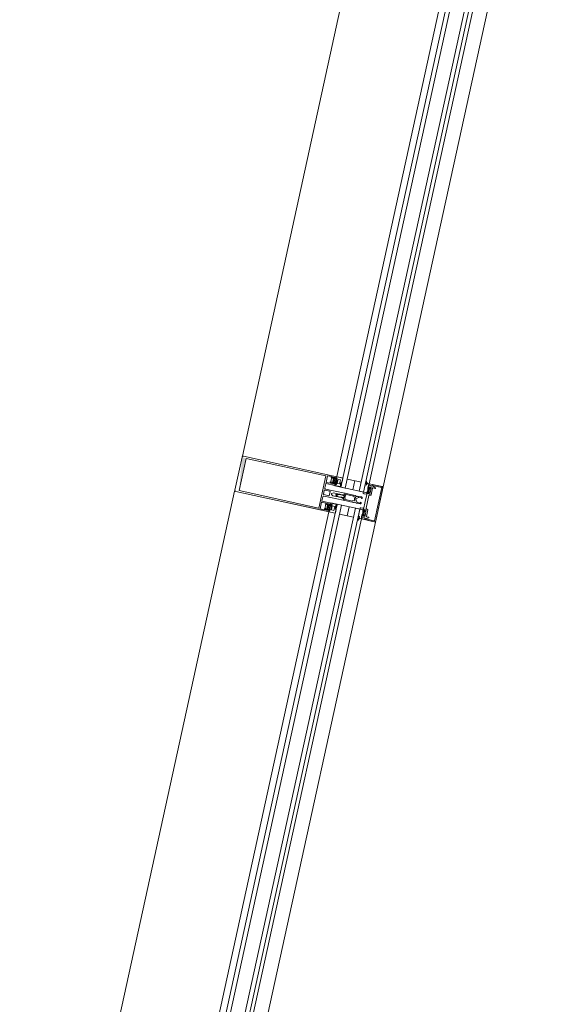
# Model space of a CAD drawing. Header units: metres. Extents: x 233012 to 233264, y 553571 to 554014.
# Tile 248 of 256: x 233199.387 to 233200.137, y 553848.765 to 553850.131. Entities that reach past the tile are written whole.
import ezdxf

# ---------------------------------------------------------------- set-up
doc = ezdxf.new("R2010")
doc.units = ezdxf.units.M
for name, color, linetype, lineweight in [('A-NL$1A_detailuitwerking', 252, 'Continuous', 5), ('A-NL$1B_3D-modellen_algemeen', 252, 'Continuous', 5), ('A-NL30_stijlen_dorpels-pui', 252, 'Continuous', 5), ('A-NL38_vlakvullingen-pui', 252, 'Continuous', 5)]:
    doc.layers.add(name, color=color, linetype=linetype, lineweight=lineweight)

# ---------------------------------------------------------------- blocks, each defined once
blk = doc.blocks.new('NLRS_21_CWP_dubbele beglazing_gen_mie - dubbele beglazing_gen-2812561-01_Situatie')
at = {"layer": 'A-NL38_vlakvullingen-pui'}
for p, q in [((0.588, 0.032), (-0.588, 0.032)), ((-0.588, 0.032), (-0.588, 0.026)), ((0.588, 0.026), (0.588, 0.032)), ((-0.588, 0.026), (0.588, 0.026)), ((0.588, 0.006), (-0.588, 0.006)), ((-0.588, 0.006), (-0.588, 0)), ((-0.588, 0), (0.588, 0)), ((0.588, 0), (0.588, 0.006))]:
    blk.add_line(p, q, dxfattribs=at)
blk = doc.blocks.new('Rectangular Mullion - NLRS_31_CWM_vliesgevelprofiel bxh 50x200_gen_mie-6786619-01_Situatie')
at = {"layer": 'A-NL30_stijlen_dorpels-pui'}
for p, q in [((233206.1682, 553846.5686), (233205.0447, 553846.8144)), ((233205.0405, 553846.7949), (233206.1639, 553846.549)), ((233205.0306, 553846.7499), (233206.154, 553846.5041)), ((233205.002, 553846.619), (233206.1254, 553846.3732)), ((233206.1615, 553846.5383), (233206.1573, 553846.5187)), ((233206.156, 553846.5129), (233206.1541, 553846.5043))]:
    blk.add_line(p, q, dxfattribs=at)
blk = doc.blocks.new('Rectangular Mullion - vliesgevelprofiel_gen_bxh200x50-V58-01_Situatie')
at = {"layer": 'A-NL30_stijlen_dorpels-pui'}
h = blk.add_hatch(color=256, dxfattribs=at)
h.paths.add_polyline_path([(-0.025, 0.0408), (-0.0235, 0.0538), (-0.025, 0.1735)])
h.paths.add_polyline_path([(0.0229, 0.1692), (0.0235, 0.175), (-0.0229, 0.1692)])
at = {"layer": 'A-NL$1A_detailuitwerking'}
for p, q in [((-0.025, 0.1735), (-0.025, 0.0408)), ((0.0235, 0.175), (-0.0235, 0.175)), ((-0.0229, 0.0561), (-0.0229, 0.1692)), ((-0.0229, 0.1692), (0.0229, 0.1692)), ((0.0229, 0.1692), (0.0229, 0.0561)), ((0.025, 0.0408), (0.025, 0.1735)), ((0.0229, 0.0561), (-0.0229, 0.0561)), ((-0.0235, 0.0481), (-0.0235, 0.0538)), ((-0.0235, 0.0538), (-0.0141, 0.0538)), ((-0.0217, 0.0481), (-0.0235, 0.0481)), ((-0.0235, 0.0422), (-0.0235, 0.0449)), ((-0.0235, 0.0449), (-0.0141, 0.0449)), ((-0.0217, 0.0422), (-0.0235, 0.0422)), ((-0.0231, 0.0408), (-0.0217, 0.0422)), ((-0.0229, 0.0469), (-0.0217, 0.0481)), ((-0.0218, 0.0445), (-0.0226, 0.0435)), ((-0.0212, 0.0472), (-0.0222, 0.0461)), ((-0.0212, 0.0417), (-0.0212, 0.0429)), ((-0.0207, 0.0434), (-0.0197, 0.0434)), ((-0.0198, 0.0412), (-0.0207, 0.0412)), ((-0.0171, 0.0475), (-0.0205, 0.0475)), ((-0.0176, 0.044), (-0.02, 0.044)), ((-0.0192, 0.0427), (-0.0198, 0.0412)), ((-0.0178, 0.0412), (-0.0184, 0.0427)), ((-0.0179, 0.0434), (-0.0169, 0.0434)), ((-0.0169, 0.0412), (-0.0178, 0.0412)), ((-0.0154, 0.0461), (-0.0164, 0.0472)), ((-0.0164, 0.0429), (-0.0164, 0.0417)), ((-0.0141, 0.0481), (-0.0159, 0.0481)), ((-0.0159, 0.0481), (-0.0147, 0.0469)), ((-0.0141, 0.0422), (-0.0159, 0.0422)), ((-0.0159, 0.0422), (-0.0145, 0.0408)), ((-0.015, 0.0435), (-0.0158, 0.0445)), ((-0.0141, 0.0538), (-0.0141, 0.0481)), ((-0.0141, 0.0449), (-0.0141, 0.0422)), ((-0.0126, 0.0413), (-0.0126, 0.0533)), ((-0.0121, 0.0538), (-0.0065, 0.0538)), ((-0.005, 0.0523), (-0.005, 0.0253)), ((-0.0032, 0.0459), (-0.0032, 0.0533)), ((-0.0027, 0.0538), (0.0027, 0.0538)), ((0.0027, 0.0454), (-0.0027, 0.0454)), ((-0.002, 0.0406), (-0.0009, 0.0426)), ((0.0009, 0.0426), (0.002, 0.0406)), ((0.0032, 0.0533), (0.0032, 0.0459)), ((0.005, 0.0253), (0.005, 0.0523)), ((0.0065, 0.0538), (0.0121, 0.0538)), ((0.0126, 0.0533), (0.0126, 0.0413)), ((0.0141, 0.0481), (0.0141, 0.0538)), ((0.0141, 0.0538), (0.0235, 0.0538)), ((0.0159, 0.0481), (0.0141, 0.0481)), ((0.0141, 0.0422), (0.0141, 0.0449)), ((0.0141, 0.0449), (0.0235, 0.0449)), ((0.0159, 0.0422), (0.0141, 0.0422)), ((0.0145, 0.0408), (0.0159, 0.0422)), ((0.0147, 0.0469), (0.0159, 0.0481)), ((0.0158, 0.0445), (0.015, 0.0435)), ((0.0164, 0.0472), (0.0154, 0.0461)), ((0.0164, 0.0417), (0.0164, 0.0429)), ((0.0169, 0.0434), (0.0179, 0.0434)), ((0.0178, 0.0412), (0.0169, 0.0412)), ((0.0205, 0.0475), (0.0171, 0.0475)), ((0.02, 0.044), (0.0176, 0.044)), ((0.0184, 0.0427), (0.0178, 0.0412)), ((0.0198, 0.0412), (0.0192, 0.0427)), ((0.0197, 0.0434), (0.0207, 0.0434)), ((0.0207, 0.0412), (0.0198, 0.0412)), ((0.0222, 0.0461), (0.0212, 0.0472)), ((0.0212, 0.0429), (0.0212, 0.0417)), ((0.0235, 0.0481), (0.0217, 0.0481)), ((0.0217, 0.0481), (0.0229, 0.0469)), ((0.0235, 0.0422), (0.0217, 0.0422)), ((0.0217, 0.0422), (0.0231, 0.0408)), ((0.0226, 0.0435), (0.0218, 0.0445)), ((0.0235, 0.0538), (0.0235, 0.0481)), ((0.0235, 0.0449), (0.0235, 0.0422)), ((-0.025, 0.0408), (-0.0231, 0.0408)), ((-0.0236, 0.0408), (-0.025, 0.0408)), ((-0.025, 0.0408), (-0.025, 0.0329)), ((-0.025, 0.0329), (-0.0245, 0.032)), ((-0.0245, 0.032), (-0.0197, 0.032)), ((-0.0229, 0.0401), (-0.0236, 0.0408)), ((-0.0219, 0.0408), (-0.023, 0.0408)), ((-0.0216, 0.0401), (-0.0229, 0.0401)), ((-0.0228, 0.0402), (-0.0214, 0.0401)), ((-0.0216, 0.0384), (-0.016, 0.0384)), ((-0.0216, 0.0349), (-0.0216, 0.0384)), ((-0.016, 0.0349), (-0.0216, 0.0349)), ((-0.0197, 0.032), (-0.0189, 0.0334)), ((-0.0157, 0.0331), (-0.017, 0.0336)), ((-0.0167, 0.0343), (-0.0143, 0.0332)), ((-0.0161, 0.0402), (-0.0147, 0.0402)), ((-0.016, 0.0384), (-0.016, 0.0349)), ((-0.0146, 0.0389), (-0.0158, 0.0401)), ((-0.0126, 0.0408), (-0.0157, 0.0408)), ((-0.0135, 0.0329), (-0.0157, 0.0331)), ((-0.0145, 0.0408), (-0.0131, 0.0408)), ((-0.0143, 0.0332), (-0.0126, 0.0332)), ((-0.0137, 0.032), (-0.0129, 0.032)), ((-0.0126, 0.0332), (-0.0126, 0.0408)), ((-0.0025, 0.0267), (-0.002, 0.0283)), ((-0.002, 0.0283), (-0.002, 0.0406)), ((-0.0009, 0.0363), (-0.0019, 0.0346)), ((-0.0013, 0.0338), (-0.0004, 0.0354)), ((0.0004, 0.0353), (0.0013, 0.0338)), ((0.0019, 0.0346), (0.0009, 0.0363)), ((0.002, 0.0406), (0.002, 0.0283)), ((0.002, 0.0283), (0.0025, 0.0267)), ((0.0157, 0.0408), (0.0126, 0.0408)), ((0.0126, 0.0408), (0.0126, 0.0332)), ((0.0126, 0.0332), (0.0143, 0.0332)), ((0.0129, 0.032), (0.0137, 0.032)), ((0.0131, 0.0408), (0.0145, 0.0408)), ((0.0157, 0.0331), (0.0135, 0.0329)), ((0.0143, 0.0332), (0.0167, 0.0343)), ((0.0158, 0.0401), (0.0146, 0.0389)), ((0.0147, 0.0402), (0.0161, 0.0402)), ((0.017, 0.0336), (0.0157, 0.0331)), ((0.016, 0.0349), (0.016, 0.0384)), ((0.016, 0.0384), (0.0216, 0.0384)), ((0.0216, 0.0349), (0.016, 0.0349)), ((0.0189, 0.0334), (0.0197, 0.032)), ((0.0197, 0.032), (0.0245, 0.032)), ((0.0214, 0.0401), (0.0228, 0.0402)), ((0.0229, 0.0401), (0.0216, 0.0401)), ((0.0216, 0.0384), (0.0216, 0.0349)), ((0.023, 0.0408), (0.0219, 0.0408)), ((0.0236, 0.0408), (0.0229, 0.0401)), ((0.0231, 0.0408), (0.025, 0.0408)), ((0.025, 0.0408), (0.0236, 0.0408)), ((0.0245, 0.032), (0.025, 0.0329)), ((0.025, 0.0329), (0.025, 0.0408)), ((-0.0034, 0.0248), (-0.005, 0.0248)), ((-0.005, 0.0248), (-0.005, 0.0107)), ((-0.0045, 0.0248), (-0.0035, 0.0248)), ((-0.0035, 0.0119), (-0.0035, 0.0228)), ((-0.003, 0.0233), (-0.0017, 0.0233)), ((-0.0025, 0.0258), (-0.0025, 0.0267)), ((-0.0017, 0.0233), (-0.0005, 0.024)), ((0.0005, 0.024), (0.0017, 0.0233)), ((0.0017, 0.0233), (0.003, 0.0233)), ((0.0025, 0.0267), (0.0025, 0.0258)), ((0.005, 0.0248), (0.0034, 0.0248)), ((0.0035, 0.0248), (0.0045, 0.0248)), ((0.0035, 0.0228), (0.0035, 0.0119)), ((0.005, 0.0107), (0.005, 0.0248)), ((-0.0217, 0), (-0.0227, -0.0018)), ((-0.0105, 0), (-0.0217, 0)), ((-0.0099, -0.0011), (-0.0105, 0)), ((-0.0037, 0.0075), (-0.005, 0.0069)), ((-0.005, 0.0069), (-0.005, 0.0011)), ((-0.0048, 0.0098), (-0.0037, 0.0075)), ((-0.0037, 0.0011), (-0.0037, 0.0047)), ((-0.0027, 0.0011), (-0.0037, 0.0011)), ((-0.0026, 0.0119), (-0.0035, 0.0119)), ((-0.0034, 0.0055), (-0.0007, 0.0082)), ((-0.0026, 0.0096), (-0.0026, 0.0119)), ((-0.0011, 0.0099), (-0.0017, 0.0092)), ((0.0007, 0.0082), (0.0034, 0.0055)), ((0.0017, 0.0092), (0.0011, 0.0099)), ((0.0035, 0.0119), (0.0026, 0.0119)), ((0.0026, 0.0119), (0.0026, 0.0096)), ((0.0037, 0.0011), (0.0027, 0.0011)), ((0.0037, 0.0075), (0.0048, 0.0098)), ((0.005, 0.0069), (0.0037, 0.0075)), ((0.0037, 0.0047), (0.0037, 0.0011)), ((0.005, 0.0011), (0.005, 0.0069)), ((0.0105, 0), (0.0099, -0.0011)), ((0.0217, 0), (0.0105, 0)), ((0.0227, -0.0018), (0.0217, 0)), ((-0.0239, -0.005), (-0.025, -0.005)), ((-0.025, -0.005), (-0.025, -0.0235)), ((-0.0249, -0.0027), (-0.0248, -0.0045)), ((-0.0248, -0.0045), (-0.0193, -0.0045)), ((-0.0227, -0.0086), (-0.0239, -0.005)), ((-0.0237, -0.0122), (-0.0234, -0.0111)), ((-0.0237, -0.0235), (-0.0237, -0.0122)), ((-0.0203, -0.005), (-0.0235, -0.005)), ((-0.0235, -0.005), (-0.0225, -0.0088)), ((-0.0207, -0.008), (-0.0207, -0.0064)), ((-0.0207, -0.0064), (-0.0195, -0.0064)), ((-0.0205, -0.0144), (-0.0205, -0.0115)), ((-0.0195, -0.0055), (-0.0203, -0.005)), ((-0.02, -0.011), (-0.0108, -0.011)), ((-0.0194, -0.0062), (-0.0199, -0.0068)), ((-0.0199, -0.0068), (-0.0194, -0.0076)), ((-0.0113, -0.009), (-0.0197, -0.009)), ((-0.0195, -0.0064), (-0.0195, -0.0055)), ((-0.0185, -0.0064), (-0.0185, -0.0048)), ((-0.0185, -0.0048), (-0.0172, -0.0048)), ((-0.0163, -0.0064), (-0.0185, -0.0064)), ((-0.018, -0.0071), (-0.0142, -0.0071)), ((-0.0172, -0.0048), (-0.0163, -0.0064)), ((-0.0159, -0.0064), (-0.015, -0.0048)), ((-0.0137, -0.0064), (-0.0159, -0.0064)), ((-0.015, -0.0048), (-0.0137, -0.0048)), ((-0.0137, -0.0048), (-0.0137, -0.0064)), ((-0.0129, -0.0045), (-0.0099, -0.0045)), ((-0.0123, -0.0068), (-0.0128, -0.0062)), ((-0.0128, -0.0076), (-0.0123, -0.0068)), ((-0.0117, -0.005), (-0.0125, -0.0055)), ((-0.0125, -0.0055), (-0.0125, -0.0064)), ((-0.0125, -0.0064), (-0.0113, -0.0064)), ((0, -0.005), (-0.0117, -0.005)), ((-0.0113, -0.0064), (-0.0113, -0.009)), ((-0.0099, -0.0045), (-0.0099, -0.0011)), ((-0.0098, -0.01), (-0.0098, -0.0091)), ((-0.0088, -0.0081), (0, -0.0081)), ((0.0117, -0.005), (0, -0.005)), ((0, -0.0081), (0.0088, -0.0081)), ((0.0098, -0.0091), (0.0098, -0.01)), ((0.0099, -0.0011), (0.0099, -0.0045)), ((0.0099, -0.0045), (0.0129, -0.0045)), ((0.0108, -0.011), (0.02, -0.011)), ((0.0113, -0.009), (0.0113, -0.0064)), ((0.0113, -0.0064), (0.0125, -0.0064)), ((0.0197, -0.009), (0.0113, -0.009)), ((0.0125, -0.0055), (0.0117, -0.005)), ((0.0128, -0.0062), (0.0123, -0.0068)), ((0.0123, -0.0068), (0.0128, -0.0076)), ((0.0125, -0.0064), (0.0125, -0.0055)), ((0.0137, -0.0064), (0.0137, -0.0048)), ((0.0137, -0.0048), (0.015, -0.0048)), ((0.0159, -0.0064), (0.0137, -0.0064)), ((0.0142, -0.0071), (0.018, -0.0071)), ((0.015, -0.0048), (0.0159, -0.0064)), ((0.0163, -0.0064), (0.0172, -0.0048)), ((0.0185, -0.0064), (0.0163, -0.0064)), ((0.0172, -0.0048), (0.0185, -0.0048)), ((0.0185, -0.0048), (0.0185, -0.0064)), ((0.0193, -0.0045), (0.0248, -0.0045)), ((0.0199, -0.0068), (0.0194, -0.0062)), ((0.0194, -0.0076), (0.0199, -0.0068)), ((0.0203, -0.005), (0.0195, -0.0055)), ((0.0195, -0.0055), (0.0195, -0.0064)), ((0.0195, -0.0064), (0.0207, -0.0064)), ((0.0235, -0.005), (0.0203, -0.005)), ((0.0205, -0.0115), (0.0205, -0.0144)), ((0.0207, -0.0064), (0.0207, -0.008)), ((0.0225, -0.0088), (0.0235, -0.005)), ((0.0239, -0.005), (0.0227, -0.0086)), ((0.0234, -0.0111), (0.0237, -0.0122)), ((0.0237, -0.0122), (0.0237, -0.0235)), ((0.025, -0.005), (0.0239, -0.005)), ((0.0248, -0.0045), (0.0249, -0.0027)), ((0.025, -0.0235), (0.025, -0.005)), ((0.0237, -0.0235), (-0.0237, -0.0235)), ((-0.0235, -0.025), (0.0235, -0.025))]:
    blk.add_line(p, q, dxfattribs=at)
for centre, radius, start, end in [((0.0479, 0.0302), 0.0494, 175.7977, 184.735), ((-0.0479, 0.0302), 0.0494, 355.265, 4.2023), ((-0.0479, 0.0302), 0.05, 1.4173, 5.0304), ((-0.0405, -0.0208), 0.02, 18.18, 31.3119)]:
    blk.add_arc(centre, radius, start, end, dxfattribs=at)
for centre, major_axis, start_param, end_param in [((-0.0235, 0.1735), (0, 0.0015), 0, 1.570797), ((0.0235, 0.1735), (-0.00134, 0.00068), 3.610616, 5.181413), ((-0.0226, 0.0465), (0.00015, 0.000477), 1.089743, 4.231336), ((-0.0218, 0.0434), (-0.00042, 0.000656), 0.855684, 2.323661), ((-0.019, 0.0419), (-0.0029, 0.00121), 0.143822, 0.749382), ((-0.0212, 0.044), (0.00074, 0.000305), 0.481671, 2.052467), ((-0.0205, 0.0465), (-0.000747, 0.000665), 5.439233, 6.224631), ((-0.0207, 0.0429), (0.000191, 0.000462), 0.392699, 1.963495), ((-0.0207, 0.0417), (0, 0.0005), 1.570796, 3.141593), ((-0.0198, 0.0449), (0.000871, 0.000312), 3.119136, 4.159926), ((-0.0197, 0.0429), (0.00029, 0.000418), 4.931333, 6.889198), ((-0.0179, 0.0429), (0, 0.000509), 0, 1.957866), ((-0.0178, 0.0449), (0.000078, 0.000922), 3.434707, 4.475497), ((-0.0171, 0.0465), (0.000949, 0.000316), 0.463648, 1.249046), ((-0.0164, 0.044), (-0.000794, 0.000098), 3.979138, 5.533029), ((-0.0169, 0.0429), (0.000178, 0.000467), 5.07571, 6.646506), ((-0.0169, 0.0417), (0.000224, 0.000447), 3.60524, 5.176037), ((-0.0186, 0.0419), (-0.00309, 0.00055), 2.965091, 3.571207), ((-0.0158, 0.0434), (-0.000096, 0.000774), 3.265663, 4.733634), ((-0.015, 0.0465), (0.000009, 0.0005), 2.374704, 5.516297), ((-0.0131, 0.0413), (0.000491, 0.000095), 4.522136, 6.092932), ((-0.0121, 0.0533), (0.000438, 0.000241), 1.068763, 2.639559), ((-0.0065, 0.0523), (0.00106, 0.00106), 5.497787, 7.068583), ((-0.0027, 0.0533), (0.000417, 0.000275), 0.987844, 2.55864), ((-0.0027, 0.0459), (-0.000101, 0.00049), 1.36835, 2.939147), ((0, 0.0421), (-0.001, 0.00003), 3.695167, 5.789562), ((0.0027, 0.0533), (0.000479, 0.000145), 5.989184, 7.55998), ((0.0027, 0.0459), (0.000069, 0.000495), 3.280743, 4.851539), ((0.0065, 0.0523), (0.00145, 0.00038), 1.314602, 2.885398), ((0.0121, 0.0533), (0.0005, 0.000018), 6.247532, 7.818328), ((0.0131, 0.0413), (0.000045, 0.000498), 1.660723, 3.231519), ((0.015, 0.0465), (-0.00008, 0.000494), 0.624523, 3.766116), ((0.0158, 0.0434), (-0.000361, 0.000691), 0.944564, 2.412535), ((0.0186, 0.0419), (-0.00309, 0.00057), 6.211958, 6.818073), ((0.0164, 0.044), (-0.0008, 0.000022), 4.041581, 5.595472), ((0.0171, 0.0465), (0.000973, 0.00023), 1.338972, 2.124371), ((0.0169, 0.0429), (-0.000077, 0.000494), 6.128334, 7.69913), ((0.0169, 0.0417), (0.000224, 0.000447), 2.034444, 3.60524), ((0.0178, 0.0449), (0.000925, 0.000023), 3.437778, 4.478568), ((0.0179, 0.0429), (0.000463, 0.00021), 5.470133, 7.427998), ((0.0197, 0.0429), (0.000384, 0.000334), 0.854261, 2.812127), ((0.0198, 0.0449), (-0.000787, 0.000486), 2.332935, 3.373724), ((0.0205, 0.0465), (-0.00099, 0.000139), 4.066141, 4.851539), ((0.0212, 0.044), (-0.000777, 0.000191), 4.080745, 5.651541), ((0.0207, 0.0429), (-0.000236, 0.000441), 4.220992, 5.791788), ((0.0207, 0.0417), (-0.000199, 0.000459), 2.73277, 4.303566), ((0.019, 0.0419), (-0.00313, 0.00029), 2.882626, 3.488186), ((0.0218, 0.0434), (-0.000764, 0.000153), 2.016696, 3.484673), ((0.0226, 0.0465), (-0.000218, 0.00045), 1.904941, 5.046534), ((-0.0228, 0.0405), (-0.000272, 0.000187), 5.926495, 8.415104), ((-0.0187, 0.0434), (-0.00275, 0.00338), 1.737235, 3.180711), ((-0.0188, 0.0437), (0.00421, 0.00128), 3.790712, 5.063531), ((-0.0137, 0.0427), (-0.0037, 0.01), 2.275457, 2.785703), ((-0.0168, 0.034), (0.000208, 0.000281), 0.218792, 3.289317), ((-0.0147, 0.0395), (0.000532, 0.000373), 4.187828, 7.242969), ((-0.0134, 0.0323), (0.000476, 0.000365), 5.105496, 7.288456), ((0.0479, 0.0302), (0.0263, 0.0425), 2.037369, 2.10043), ((0, 0.0358), (-0.000551, 0.000835), 4.652438, 6.72012), ((0, 0.0351), (0.000492, 0.000091), 0.340637, 2.397257), ((0.0134, 0.0323), (-0.000526, 0.000289), 5.127272, 7.310232), ((0.0137, 0.0427), (0.00589, 0.00893), 3.724545, 4.234792), ((0.0147, 0.0395), (0.000479, 0.000439), 0.828624, 3.883765), ((0.0187, 0.0434), (0.00408, 0.00154), 3.629782, 5.073258), ((0.0188, 0.0437), (-0.00406, 0.00169), 1.318109, 2.590928), ((0.0168, 0.034), (0.000051, 0.000346), 3.778279, 6.848805), ((0.0228, 0.0405), (0.000011, 0.00033), 3.214304, 5.702913), ((-0.0045, 0.0253), (-0.000073, 0.000495), 1.425068, 2.995864), ((-0.0035, 0.0258), (-0.000759, 0.000651), 2.27987, 3.850666), ((-0.003, 0.0228), (0.000094, 0.000491), 0.190253, 1.761049), ((-0.0034, 0.0263), (0.00085, 0.00123), 3.746317, 5.392409), ((0, 0.0261), (-0.000916, 0.000916), 0.784951, 2.35613), ((0, 0.0231), (0.00026, 0.000968), 6.024039, 7.050589), ((0, 0.0261), (0.000916, 0.000916), 3.926865, 5.498043), ((0.0034, 0.0263), (0.00106, 0.00106), 2.280898, 3.926991), ((0.0035, 0.0258), (0.000894, 0.000447), 2.677945, 4.248741), ((0.003, 0.0228), (0.000094, 0.000491), 4.902642, 6.473438), ((0.0045, 0.0253), (0.000491, 0.000095), 4.522136, 6.092932), ((-0.003, 0.0107), (-0.00168, 0.00109), 0.576286, 1.012179), ((-0.004, 0.0011), (-0.000851, 0.000526), 0.553574, 2.300346), ((-0.0037, 0.0011), (-0.000689, 0.000725), 2.206027, 3.952898), ((-0.0027, 0.0047), (0.000973, 0.00023), 2.124361, 2.909769), ((-0.0021, 0.0096), (-0.000133, 0.000482), 1.269335, 3.656781), ((0, 0.0089), (-0.00064, 0.00136), 5.844841, 6.63087), ((0, 0.0075), (-0.000995, 0.000098), 4.810157, 5.59648), ((0, 0.0089), (0.00106, 0.00106), 0, 0.786029), ((0, 0.0075), (-0.0009, 0.000435), 4.377786, 5.16411), ((0.0021, 0.0096), (0.000017, 0.0005), 2.390403, 4.777849), ((0.0037, 0.0011), (0.000954, 0.000301), 2.836182, 4.583053), ((0.0027, 0.0047), (-0.000433, 0.000901), 4.264357, 5.049764), ((0.004, 0.0011), (-0.000238, 0.000971), 2.725757, 4.472529), ((0.003, 0.0107), (0.00136, 0.00146), 5.026291, 5.462185), ((-0.0275, -0.0005), (-0.000179, 0.000356), 5.816041, 8.699377), ((-0.0289, -0.0059), (0.0019, 0.00472), 5.774591, 6.407606), ((-0.0279, -0.0064), (-0.0034, 0.00526), 4.937872, 5.648125), ((-0.0232, -0.0016), (-0.00002, 0.0005), 2.315222, 4.147817), ((-0.0213, -0.0106), (-0.00021, 0.00212), 0.853429, 1.671043), ((-0.0229, -0.0101), (-0.000186, 0.000572), 6.098445, 8.08587), ((-0.0234, -0.0088), (0.000392, 0.00058), 4.259893, 5.620941), ((-0.0231, -0.0089), (-0.000567, 0.000163), 2.039914, 3.694817), ((-0.0197, -0.008), (-0.000984, 0.000175), 0.176495, 1.747291), ((-0.02, -0.0115), (-0.000109, 0.000487), 6.059964, 7.63516), ((-0.0136, -0.0055), (-0.00565, 0.00119), 0.037592, 0.33537), ((-0.0188, -0.0071), (0.000752, 0.000274), 3.490658, 5.934119), ((-0.0134, -0.0071), (-0.000545, 0.000585), 0.821052, 3.264513), ((-0.0186, -0.0055), (-0.0054, 0.00202), 3.371602, 3.66938), ((-0.0108, -0.01), (0.00099, 0.000135), 4.576916, 6.147712), ((-0.0088, -0.0091), (0.00016, 0.000986), 0.160875, 1.731672), ((0.0088, -0.0091), (0.000994, 0.000098), 6.184488, 7.755284), ((0.0108, -0.01), (0.000828, 0.00056), 2.546448, 4.117244), ((0.0186, -0.0055), (0.00385, 0.0043), 2.132148, 2.429925), ((0.0134, -0.0071), (-0.000725, 0.000338), 1.134464, 3.577925), ((0.0188, -0.0071), (-0.000545, 0.000585), 0.821052, 3.264513), ((0.0136, -0.0055), (-0.00521, 0.00247), 3.45679, 3.754568), ((0.0197, -0.008), (-0.000792, 0.000609), 2.225893, 3.79669), ((0.02, -0.0115), (0.00025, 0.000432), 5.234915, 6.81011), ((0.0405, -0.0208), (0.0079, 0.0184), 1.429922, 1.659117), ((0.0231, -0.0089), (0.000351, 0.000474), 1.933959, 3.588861), ((0.0234, -0.0088), (-0.000694, 0.000089), 6.096728, 7.458055), ((0.0232, -0.0016), (0.000115, 0.000487), 2.326219, 4.158815), ((0.0213, -0.0106), (0.00163, 0.00137), 5.381461, 6.199018), ((0.0229, -0.0101), (-0.000427, 0.000424), 3.377916, 5.36534), ((0.0279, -0.0064), (0.006, 0.00179), 1.341626, 2.05188), ((0.0289, -0.0059), (0.00507, 0.00044), 1.742832, 2.375847), ((0.0275, -0.0005), (-0.000114, 0.000382), 3.109846, 5.993182), ((-0.0235, -0.0235), (-0.0013, 0.00074), 0.515188, 2.085985), ((-0.021, -0.0144), (0.000426, 0.000262), 2.907544, 5.731836), ((0.021, -0.0144), (0.000465, 0.000184), 2.765017, 5.589309), ((0.0235, -0.0235), (-0.00046, 0.00143), 2.831899, 4.400972)]:
    blk.add_ellipse(centre, major_axis=major_axis, ratio=1, start_param=start_param, end_param=end_param, dxfattribs=at)
blk = doc.blocks.new('Rectangular Mullion - NLRS_31_CWM_vliesgevelprofiel bxh 50x200_gen_mie-7364573-01_Situatie')
at = {"layer": 'A-NL30_stijlen_dorpels-pui'}
for p, q in [((-0.025, 0.025), (0.025, 0.025)), ((-0.025, 0.005), (-0.025, 0.025)), ((0.025, 0.025), (0.025, 0.005)), ((-0.012, 0.005), (-0.025, 0.005)), ((-0.012, -0.041), (-0.012, 0.005)), ((0.025, 0.005), (0.012, 0.005)), ((0.012, 0.005), (0.012, -0.041)), ((-0.025, -0.041), (-0.012, -0.041)), ((0.012, -0.041), (0.025, -0.041))]:
    blk.add_line(p, q, dxfattribs=at)
blk = doc.blocks.new('NLRS_41_GM_WPB_geisoleerde kantplank_gen_mie - d_175-6804787-01_Situatie')
at = {"layer": 'A-NL$1B_3D-modellen_algemeen'}
for p, q in [((-5.6795, 0.015), (-5.6925, 0.015)), ((-5.6425, 0.015), (-5.6555, 0.015))]:
    blk.add_line(p, q, dxfattribs=at)
blk = doc.blocks.new('NLRS_21_CWP_dubbele beglazing_gen_mie - dubbele beglazing_gen-7376544-01_Situatie')
at = {"layer": 'A-NL38_vlakvullingen-pui'}
for p, q in [((0.7105, 0.032), (-0.7105, 0.032)), ((-0.7105, 0.032), (-0.7105, 0.026)), ((0.7105, 0.026), (0.7105, 0.032)), ((-0.7105, 0.026), (0.7105, 0.026)), ((0.7105, 0.006), (-0.7105, 0.006)), ((-0.7105, 0.006), (-0.7105, 0)), ((-0.7105, 0), (0.7105, 0)), ((0.7105, 0), (0.7105, 0.006))]:
    blk.add_line(p, q, dxfattribs=at)
blk = doc.blocks.new('Rectangular Mullion - NLRS_31_CWM_vliesgevelprofiel bxh 50x200_gen_mie-6738660-01_Situatie')
at = {"layer": 'A-NL30_stijlen_dorpels-pui'}
for p, q in [((233199.685, 553849.4767), (233199.3867, 553848.1139)), ((233199.8159, 553849.448), (233199.5177, 553848.0853)), ((233199.8161, 553849.448), (233199.8247, 553849.4461)), ((233199.8305, 553849.4448), (233199.85, 553849.4406)), ((233199.8608, 553849.4382), (233199.5626, 553848.0755)), ((233199.5821, 553848.0712), (233199.8803, 553849.4339)), ((233199.5264, 553848.0834), (233199.5178, 553848.0852)), ((233199.5518, 553848.0778), (233199.5323, 553848.0821))]:
    blk.add_line(p, q, dxfattribs=at)

msp = doc.modelspace()

# ---------------------------------------------------------------- block references
at = {"layer": 'A-NL$1B_3D-modellen_algemeen', "rotation": 77.65672900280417}
msp.add_blockref('NLRS_41_GM_WPB_geisoleerde kantplank_gen_mie - d_175-6804787-01_Situatie', (233201.0728, 553855.0002), dxfattribs=at)
at = {"layer": 'A-NL30_stijlen_dorpels-pui'}
for name, p, rotation in [('Rectangular Mullion - NLRS_31_CWM_vliesgevelprofiel bxh 50x200_gen_mie-6786619-01_Situatie', (-320646.6775, 787055.6509), 270), ('Rectangular Mullion - vliesgevelprofiel_gen_bxh200x50-V58-01_Situatie', (233199.8613, 553849.4637), 77.6567290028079)]:
    msp.add_blockref(name, p, dxfattribs=dict(at, rotation=rotation))
at = {"layer": 'A-NL30_stijlen_dorpels-pui', "extrusion": (0, 0, -1), "rotation": 102.3432709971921}
msp.add_blockref('Rectangular Mullion - NLRS_31_CWM_vliesgevelprofiel bxh 50x200_gen_mie-7364573-01_Situatie', (-233199.8613, 553849.4637), dxfattribs=at)
at = {"layer": 'A-NL30_stijlen_dorpels-pui'}
msp.add_blockref('Rectangular Mullion - NLRS_31_CWM_vliesgevelprofiel bxh 50x200_gen_mie-6738660-01_Situatie', (0, 0), dxfattribs=at)
at = {"layer": 'A-NL38_vlakvullingen-pui', "rotation": 77.6567290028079}
for name, p in [('NLRS_21_CWP_dubbele beglazing_gen_mie - dubbele beglazing_gen-2812561-01_Situatie', (233199.9895, 553850.0498)), ('NLRS_21_CWP_dubbele beglazing_gen_mie - dubbele beglazing_gen-7376544-01_Situatie', (233199.7068, 553848.7579))]:
    msp.add_blockref(name, p, dxfattribs=at)

doc.saveas('drawing.dxf')
